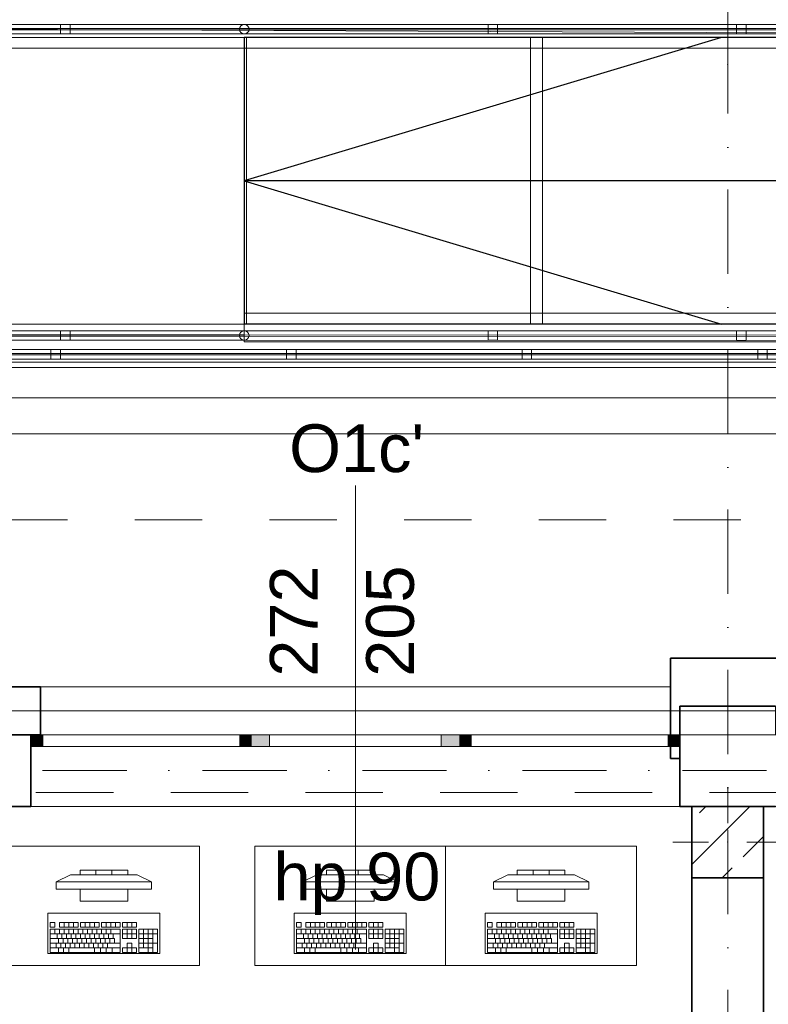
# Model space of a CAD drawing. Header units: millimetres. Extents: x -34676 to 172266, y 39940 to 476087.
# Tile 115 of 256: x 31871 to 35009, y 288794 to 292917. Entities that reach past the tile are written whole.
import ezdxf

# ---------------------------------------------------------------- set-up
doc = ezdxf.new("R2010")
doc.units = ezdxf.units.MM
doc.header["$MEASUREMENT"] = 0
doc.linetypes.add('Kropki i Kreski', pattern=[6.702778, 3.527778, -1.763889, 0, -1.411111])
doc.linetypes.add('Przerywana', pattern=[5.644444, 2.822222, -2.822222])
for name, color, linetype in [('#podkład', 252, 'Continuous'), ('- A - ocieplenie', 7, 'Continuous'), ('2D - Rysunki i Obrazki', 7, 'Continuous'), ('balustrada', 7, 'Continuous'), ('Konstrukcja - Belki', 7, 'Continuous'), ('Konstrukcja - Siatka mod', 7, 'Continuous'), ('Konstrukcja - Stropy', 7, 'Continuous'), ('Konstrukcja - Słupy', 7, 'Continuous'), ('Konstrukcja - Ściany nośne wew..P', 7, 'Continuous'), ('Konstrukcja - Ściany zewnętrzne', 7, 'Continuous'), ('Okna Archicada', 7, 'Continuous'), ('Wnętrze - Umeblowanie', 7, 'Continuous'), ('z JAN', 7, 'Continuous'), ('Znaczniki okien Archicada', 7, 'Continuous')]:
    doc.layers.add(name, color=color, linetype=linetype)
doc.styles.add('STYL_AUTOMATYCZNY_1', font='arial.ttf')

# ---------------------------------------------------------------- blocks, each defined once
blk = doc.blocks.new('UHYGFFFF')
at = {"layer": 'Konstrukcja - Słupy', "linetype": 'Continuous', "lineweight": 25}
h = blk.add_hatch(dxfattribs=at)
h.set_pattern_fill('Beton_zbrojony_0002', color=252, style=0, pattern_type=2)
h.set_pattern_definition([(45, (-208051.03, 672090.37), (-183.84776, 183.84776), []), (45, (-208142.95, 672182.3), (-183.84776, 183.84776), [195, -65])])
h.paths.add_polyline_path([(34297.6, 395462.6), (34597.6, 395462.6), (34597.6, 395762.6), (34297.6, 395762.6)])
at = {"layer": 'Okna Archicada', "linetype": 'Continuous', "lineweight": 13}
for points in [[(31527.6, 396062.6), (31527.6, 396012.6), (31577.6, 396012.6), (31577.6, 396062.6)], [(32452.6, 396012.6), (32452.6, 396062.6), (32402.6, 396062.6), (32402.6, 396012.6)], [(32452.6, 396062.6), (32452.6, 396012.6), (32527.6, 396012.6), (32527.6, 396062.6)], [(33322.6, 396012.6), (33322.6, 396062.6), (33247.6, 396062.6), (33247.6, 396012.6)], [(33322.6, 396062.6), (33322.6, 396012.6), (33372.6, 396012.6), (33372.6, 396062.6)], [(34247.6, 396012.6), (34247.6, 396062.6), (34197.6, 396062.6), (34197.6, 396012.6)]]:
    blk.add_hatch(color=252, dxfattribs=at).paths.add_polyline_path(points)
at = {"layer": '- A - ocieplenie', "color": 252, "linetype": 'Continuous', "lineweight": 35, "ltscale": 100}
for p, q in [((31567.6, 396212.6), (31567.6, 396262.6)), ((34207.6, 396212.6), (34207.6, 396262.6)), ((31567.6, 396062.6), (31567.6, 396212.6)), ((34207.6, 396062.6), (34207.6, 396212.6))]:
    blk.add_line(p, q, dxfattribs=at)
at = {"layer": '- A - ocieplenie', "color": 252, "linetype": 'Continuous', "lineweight": 20, "ltscale": 100, "flags": 128}
for points in [[(47729.9, 397472.6), (22827.3, 397472.6)], [(22827.4, 397322.6), (47729.9, 397322.6)]]:
    blk.add_lwpolyline(points, dxfattribs=at)
at = {"layer": '- A - ocieplenie', "color": 252, "linetype": 'Continuous', "lineweight": 35, "ltscale": 100, "flags": 128}
for points in [[(34207.6, 396382.6), (34207.6, 396262.6)], [(34687.6, 396382.6), (34207.6, 396382.6)], [(31567.6, 396262.6), (31347.6, 396262.6)], [(34247.6, 396062.6), (34247.6, 396182.6)], [(34247.6, 396182.6), (34647.6, 396182.6)], [(31347.6, 396062.6), (31567.6, 396062.6)], [(34207.6, 396062.6), (34207.6, 395962.6)], [(34247.6, 395962.6), (34247.6, 396062.6)], [(34207.6, 395962.6), (34247.6, 395962.6)]]:
    blk.add_lwpolyline(points, dxfattribs=at)
at = {"color": 252, "linetype": 'Continuous', "lineweight": 25, "ltscale": 100}
for p, q in [((32421.8, 398982.2), (32421.8, 397782.2)), ((38671.8, 398982.2), (32421.8, 398982.2)), ((34421.8, 398982.2), (32421.8, 398382.2)), ((38671.8, 398382.2), (32421.8, 398382.2)), ((32421.8, 398382.2), (34421.8, 397782.2)), ((38671.8, 397782.2), (32421.8, 397782.2))]:
    blk.add_line(p, q, dxfattribs=at)
at = {"layer": '2D - Rysunki i Obrazki', "color": 252, "linetype": 'Continuous', "lineweight": 13, "ltscale": 100}
blk.add_line((49117.6, 396162.6), (22777.8, 396162.6), dxfattribs=at)
at = {"layer": 'balustrada', "color": 252, "linetype": 'Continuous', "lineweight": 13, "ltscale": 100}
for p, q in [((32421.8, 399036.7), (30921.8, 399036.7)), ((32421.8, 399036.7), (30921.8, 399036.7)), ((32421.8, 399036.7), (30921.8, 399036.7)), ((32421.8, 399019.2), (30921.8, 399019.2)), ((32421.8, 399019.2), (30921.8, 399019.2)), ((32421.8, 399019.2), (30921.8, 399019.2)), ((32421.8, 399019.2), (30921.8, 399019.2)), ((30921.8, 399014.2), (32421.8, 399014.2)), ((30921.8, 399014.2), (32421.8, 399014.2)), ((30921.8, 399014.2), (32421.8, 399014.2)), ((30921.8, 399014.2), (32421.8, 399014.2)), ((38671.8, 399036.7), (32421.8, 399036.7)), ((38671.8, 399036.7), (32421.8, 399036.7)), ((38671.8, 399036.7), (32421.8, 399036.7)), ((38671.8, 399019.2), (32421.8, 399019.2)), ((38671.8, 399019.2), (32421.8, 399019.2)), ((38671.8, 399019.2), (32421.8, 399019.2)), ((38671.8, 399019.2), (32421.8, 399019.2)), ((32421.8, 399014.2), (38671.8, 399014.2)), ((32421.8, 399014.2), (38671.8, 399014.2)), ((32421.8, 399014.2), (38671.8, 399014.2)), ((32421.8, 399014.2), (38671.8, 399014.2)), ((30921.8, 398996.7), (32421.8, 398996.7)), ((30921.8, 398996.7), (32421.8, 398996.7)), ((30921.8, 398996.7), (32421.8, 398996.7)), ((32421.8, 398996.7), (38671.8, 398996.7)), ((32421.8, 398996.7), (38671.8, 398996.7)), ((32421.8, 398996.7), (38671.8, 398996.7)), ((32421.8, 397754.2), (30921.8, 397754.2)), ((32421.8, 397754.2), (30921.8, 397754.2)), ((32421.8, 397754.2), (30921.8, 397754.2)), ((32421.8, 397736.7), (30921.8, 397736.7)), ((32421.8, 397736.7), (30921.8, 397736.7)), ((32421.8, 397736.7), (30921.8, 397736.7)), ((32421.8, 397736.7), (30921.8, 397736.7)), ((32421.7, 397754.2), (32421.7, 397714.2)), ((38671.7, 397752.8), (32421.7, 397754.2)), ((32421.8, 397714.2), (32421.8, 397754.2)), ((32421.8, 397714.2), (32421.8, 397754.2)), ((32421.8, 397714.2), (32421.8, 397754.2)), ((32421.8, 397731.7), (32421.8, 397736.7)), ((32421.8, 397731.7), (32421.8, 397736.7)), ((32421.8, 397731.7), (32421.8, 397736.7)), ((32421.8, 397731.7), (32421.8, 397736.7)), ((30921.8, 397731.7), (32421.8, 397731.7)), ((30921.8, 397731.7), (32421.8, 397731.7)), ((30921.8, 397731.7), (32421.8, 397731.7)), ((30921.8, 397731.7), (32421.8, 397731.7)), ((30921.8, 397714.2), (32421.8, 397714.2)), ((30921.8, 397714.2), (32421.8, 397714.2)), ((30921.8, 397714.2), (32421.8, 397714.2)), ((32421.7, 397714.2), (38671.7, 397712.8)), ((24717.3, 397653.1), (40517.6, 397653.1)), ((24717.3, 397653.1), (40517.6, 397653.1)), ((24717.3, 397653.1), (40517.6, 397653.1)), ((24717.3, 397653.1), (40517.6, 397653.1)), ((40517.6, 397658.1), (24722.3, 397658.1)), ((40517.6, 397658.1), (24722.3, 397658.1)), ((40517.6, 397658.1), (24722.3, 397658.1)), ((40517.6, 397658.1), (24722.3, 397658.1)), ((40517.6, 397675.6), (24739.8, 397675.6)), ((40517.6, 397675.6), (24739.8, 397675.6)), ((40517.6, 397675.6), (24739.8, 397675.6)), ((24699.8, 397635.6), (40517.6, 397635.6)), ((24699.8, 397635.6), (40517.6, 397635.6)), ((24699.8, 397635.6), (40517.6, 397635.6))]:
    blk.add_line(p, q, dxfattribs=at)
at = {"layer": 'balustrada', "color": 252, "linetype": 'Continuous', "lineweight": 13, "ltscale": 100, "flags": 128}
for points in [[(31691.8, 398996.7), (31691.8, 399036.7), (31651.8, 399036.7), (31651.8, 398996.7)], [(33483.4, 398996.7), (33483.4, 399036.7), (33443.4, 399036.7), (33443.4, 398996.7)], [(34525.1, 398996.7), (34525.1, 399036.7), (34485.1, 399036.7), (34485.1, 398996.7)], [(31651.8, 397754.2), (31651.8, 397714.2), (31691.8, 397714.2), (31691.8, 397754.2)], [(32421.7, 397754.2), (32421.7, 397714.2), (38671.7, 397712.8), (38671.7, 397752.8)], [(32421.7, 397754.2), (32421.7, 397714.2), (38671.7, 397712.8), (38671.7, 397752.8)], [(32421.7, 397736.7), (32421.7, 397731.7), (38671.7, 397730.3), (38671.7, 397735.3)], [(32421.7, 397736.7), (32421.7, 397731.7), (38671.7, 397730.3), (38671.7, 397735.3)], [(32421.7, 397736.7), (32421.7, 397731.7), (38671.7, 397730.3), (38671.7, 397735.3)], [(32421.7, 397736.7), (32421.7, 397731.7), (38671.7, 397730.3), (38671.7, 397735.3)], [(33443.4, 397754), (33443.4, 397714), (33483.4, 397714), (33483.4, 397754)], [(34485.1, 397753.8), (34485.1, 397713.8), (34525.1, 397713.8), (34525.1, 397753.8)], [(31651.3, 397635.6), (31651.3, 397675.6), (31611.3, 397675.6), (31611.3, 397635.6)], [(32638.7, 397635.6), (32638.7, 397675.6), (32598.7, 397675.6), (32598.7, 397635.6)], [(33626, 397635.6), (33626, 397675.6), (33586, 397675.6), (33586, 397635.6)], [(34613.4, 397635.6), (34613.4, 397675.6), (34573.4, 397675.6), (34573.4, 397635.6)]]:
    blk.add_lwpolyline(points, close=True, dxfattribs=at)
for points in [[(32421.8, 399036.7, 1), (32421.8, 398996.7, 1)], [(32421.7, 397714.2, 1), (32421.7, 397754.2, 1)]]:
    blk.add_lwpolyline(points, format="xyb", close=True, dxfattribs=at)
at = {"layer": 'balustrada', "color": 252, "linetype": 'Continuous', "lineweight": 18, "ltscale": 100, "flags": 128}
for points in [[(32421.8, 397782.2), (32421.8, 398982.2), (30921.8, 398982.2), (30921.8, 397782.2)], [(33621.8, 397782.2), (33621.8, 398982.2), (32421.8, 398982.2), (32421.8, 397782.2)], [(33671.8, 397782.2), (33671.8, 398982.2), (32431.8, 398982.2), (32431.8, 397782.2)], [(34821.8, 397782.2), (34821.8, 398982.2), (33621.8, 398982.2), (33621.8, 397782.2)]]:
    blk.add_lwpolyline(points, close=True, dxfattribs=at)
at = {"layer": 'Konstrukcja - Belki', "color": 252, "linetype": 'Continuous', "lineweight": 13, "ltscale": 100}
for p, q in [((30921.8, 398936.7), (32421.8, 398936.7)), ((37421.8, 398936.7), (32421.8, 398936.7)), ((38671.8, 397827.2), (32421.8, 397827.2)), ((32421.8, 397827.2), (32421.8, 397707.2)), ((38671.8, 397707.2), (32421.8, 397707.2))]:
    blk.add_line(p, q, dxfattribs=at)
at = {"layer": 'Konstrukcja - Siatka mod', "color": 252, "linetype": 'Kropki i Kreski', "lineweight": 13, "ltscale": 100}
for p, q in [((34447.6, 398868.6), (34447.6, 399868.6)), ((34447.6, 381903.8), (34447.6, 398868.6)), ((20180, 395912.6), (49624.6, 395912.6))]:
    blk.add_line(p, q, dxfattribs=at)
blk.add_point((34447.6, 398868.6), dxfattribs=at)
blk.add_point((34447.6, 398868.6), dxfattribs=at)
at = {"layer": 'Konstrukcja - Stropy', "color": 252, "linetype": 'Continuous', "lineweight": 13, "ltscale": 100, "flags": 128}
for points in [[(30921.8, 397782.2), (32421.8, 397782.2), (32421.8, 398982.2), (30921.8, 398982.2)], [(23047.8, 397622.6), (46547.6, 397622.6), (46547.6, 396062.6), (23047.8, 396062.6)], [(49317.6, 395762.6), (22777.6, 395762.6), (22777.6, 393161.4), (22777.6, 390344), (22777.6, 388030.6), (22777.6, 383282.6), (34297.6, 383282.6), (34297.6, 388332.6), (37597.6, 388332.6), (37597.6, 383282.6), (49317.6, 383282.6)]]:
    blk.add_lwpolyline(points, close=True, dxfattribs=at)
at = {"layer": 'Konstrukcja - Stropy', "color": 252, "linetype": 'Przerywana', "lineweight": 13, "ltscale": 100, "flags": 128}
for points in [[(46547.6, 397472.6), (46547.6, 395820.2), (24022.8, 395820.2), (24022.8, 397472.6)], [(40327.5, 396962), (40327.5, 395820.2), (24022.8, 395820.2), (24022.8, 396962)]]:
    blk.add_lwpolyline(points, close=True, dxfattribs=at)
at = {"layer": 'Konstrukcja - Słupy', "color": 252, "linetype": 'Continuous', "lineweight": 0, "ltscale": 100}
for p, q in [((34447.6, 395692.6), (34447.6, 395842.6)), ((34367.6, 395612.6), (34217.6, 395612.6)), ((34527.6, 395612.6), (34677.6, 395612.6)), ((34447.6, 395532.6), (34447.6, 395382.6))]:
    blk.add_line(p, q, dxfattribs=at)
at = {"layer": 'Konstrukcja - Słupy', "color": 252, "linetype": 'Continuous', "lineweight": 35, "ltscale": 100, "flags": 128}
blk.add_lwpolyline([(34297.6, 395462.6), (34597.6, 395462.6), (34597.6, 395762.6), (34297.6, 395762.6)], close=True, dxfattribs=at)
at = {"layer": 'Konstrukcja - Słupy', "color": 252, "linetype": 'Continuous', "lineweight": 0, "ltscale": 100}
blk.add_point((34447.6, 395612.6), dxfattribs=at)
at = {"layer": 'Konstrukcja - Ściany nośne wew..P', "color": 252, "linetype": 'Continuous', "lineweight": 35, "ltscale": 100, "flags": 128}
for points in [[(34297.6, 395762.6), (34297.6, 392828.6)], [(34597.6, 390812.6), (34597.6, 395462.6)]]:
    blk.add_lwpolyline(points, dxfattribs=at)
at = {"layer": 'Konstrukcja - Ściany zewnętrzne', "color": 252, "linetype": 'Continuous', "lineweight": 35, "ltscale": 100}
for p, q in [((31527.6, 396062.6), (31527.6, 396012.6)), ((34247.6, 396062.6), (34247.6, 396012.6)), ((31527.6, 396012.6), (31527.6, 395762.6)), ((34247.6, 396012.6), (34247.6, 395762.6))]:
    blk.add_line(p, q, dxfattribs=at)
at = {"layer": 'Konstrukcja - Ściany zewnętrzne', "color": 252, "linetype": 'Continuous', "lineweight": 13, "ltscale": 100, "flags": 128}
blk.add_lwpolyline([(34647.6, 396062.6), (34647.6, 396182.6), (34247.6, 396182.6), (34247.6, 396062.6)], dxfattribs=at)
at = {"layer": 'Konstrukcja - Ściany zewnętrzne', "color": 252, "linetype": 'Continuous', "lineweight": 35, "ltscale": 100, "flags": 128}
for points in [[(31527.6, 396062.6), (31387.6, 396062.6)], [(31387.6, 395762.6), (31527.6, 395762.6)], [(34247.6, 395762.6), (34297.6, 395762.6)], [(34597.6, 395762.6), (34647.6, 395762.6)]]:
    blk.add_lwpolyline(points, dxfattribs=at)
at = {"layer": 'Okna Archicada', "color": 252, "linetype": 'Continuous', "lineweight": 13, "ltscale": 100}
for p, q in [((34207.6, 396262.6), (31567.6, 396262.6)), ((34247.6, 396062.6), (31527.6, 396062.6)), ((31527.6, 396062.6), (31577.6, 396062.6)), ((34207.6, 396062.6), (31567.6, 396062.6)), ((31577.6, 396062.6), (31577.6, 396012.6)), ((31577.6, 396062.6), (32402.6, 396062.6)), ((32402.6, 396012.6), (32402.6, 396062.6)), ((32402.6, 396062.6), (32452.6, 396062.6)), ((32452.6, 396062.6), (32527.6, 396062.6)), ((32527.6, 396062.6), (32527.6, 396012.6)), ((32527.6, 396062.6), (33247.6, 396062.6)), ((33247.6, 396012.6), (33247.6, 396062.6)), ((33247.6, 396062.6), (33322.6, 396062.6)), ((33322.6, 396062.6), (33372.6, 396062.6)), ((33372.6, 396062.6), (33372.6, 396012.6)), ((33372.6, 396062.6), (34197.6, 396062.6)), ((34197.6, 396012.6), (34197.6, 396062.6)), ((34197.6, 396062.6), (34247.6, 396062.6)), ((31577.6, 396012.6), (31527.6, 396012.6)), ((32402.6, 396012.6), (31577.6, 396012.6)), ((32452.6, 396012.6), (32402.6, 396012.6)), ((32527.6, 396012.6), (32452.6, 396012.6)), ((33247.6, 396012.6), (32527.6, 396012.6)), ((33322.6, 396012.6), (33247.6, 396012.6)), ((33372.6, 396012.6), (33322.6, 396012.6)), ((34197.6, 396012.6), (33372.6, 396012.6)), ((34247.6, 396012.6), (34197.6, 396012.6)), ((34247.6, 395762.6), (31527.6, 395762.6))]:
    blk.add_line(p, q, dxfattribs=at)
at = {"layer": 'Okna Archicada', "color": 252, "linetype": 'Continuous', "lineweight": 35, "ltscale": 100}
for p, q in [((31567.6, 396212.6), (31567.6, 396262.6)), ((34207.6, 396212.6), (34207.6, 396262.6)), ((31567.6, 396062.6), (31567.6, 396212.6)), ((34207.6, 396062.6), (34207.6, 396212.6)), ((31527.6, 396062.6), (31527.6, 396012.6)), ((31527.6, 396062.6), (31527.6, 396012.6)), ((34247.6, 396062.6), (34247.6, 396012.6)), ((34247.6, 396062.6), (34247.6, 396012.6)), ((31527.6, 396012.6), (31527.6, 395762.6)), ((34247.6, 396012.6), (34247.6, 395762.6))]:
    blk.add_line(p, q, dxfattribs=at)
at = {"layer": 'Wnętrze - Umeblowanie', "color": 252, "linetype": 'Continuous', "lineweight": 13, "ltscale": 100}
for p, q in [((31633.5, 395445.8), (31693.5, 395475.8)), ((31693.5, 395475.8), (31973.5, 395475.8)), ((31933.5, 395495.8), (31733.5, 395495.8)), ((31733.5, 395495.8), (31733.5, 395475.8)), ((31733.5, 395475.8), (31933.5, 395475.8)), ((31800.2, 395475.8), (31800.2, 395495.8)), ((31866.9, 395475.8), (31866.9, 395495.8)), ((31933.5, 395475.8), (31933.5, 395495.8)), ((32033.5, 395445.8), (31973.5, 395475.8)), ((32665.7, 395445.8), (32725.7, 395475.8)), ((32725.7, 395475.8), (33005.7, 395475.8)), ((32965.7, 395495.8), (32765.7, 395495.8)), ((32765.7, 395495.8), (32765.7, 395475.8)), ((32765.7, 395475.8), (32965.7, 395475.8)), ((32832.4, 395475.8), (32832.4, 395495.8)), ((32899.1, 395475.8), (32899.1, 395495.8)), ((32965.7, 395475.8), (32965.7, 395495.8)), ((33065.7, 395445.8), (33005.7, 395475.8)), ((33465.7, 395445.8), (33525.7, 395475.8)), ((33525.7, 395475.8), (33805.7, 395475.8)), ((33765.7, 395495.8), (33565.7, 395495.8)), ((33565.7, 395495.8), (33565.7, 395475.8)), ((33565.7, 395475.8), (33765.7, 395475.8)), ((33632.4, 395475.8), (33632.4, 395495.8)), ((33699.1, 395475.8), (33699.1, 395495.8)), ((33765.7, 395475.8), (33765.7, 395495.8)), ((33865.7, 395445.8), (33805.7, 395475.8)), ((32033.5, 395445.8), (31633.5, 395445.8)), ((31633.5, 395445.8), (31633.5, 395415.8)), ((32033.5, 395415.8), (32033.5, 395445.8)), ((33065.7, 395445.8), (32665.7, 395445.8)), ((32665.7, 395445.8), (32665.7, 395415.8)), ((33065.7, 395415.8), (33065.7, 395445.8)), ((33865.7, 395445.8), (33465.7, 395445.8)), ((33465.7, 395445.8), (33465.7, 395415.8)), ((33865.7, 395415.8), (33865.7, 395445.8)), ((31633.5, 395415.8), (32033.5, 395415.8)), ((31933.5, 395415.8), (31733.5, 395415.8)), ((31733.5, 395415.8), (31733.5, 395365.8)), ((31933.5, 395365.8), (31933.5, 395415.8)), ((32665.7, 395415.8), (33065.7, 395415.8)), ((32965.7, 395415.8), (32765.7, 395415.8)), ((32765.7, 395415.8), (32765.7, 395365.8)), ((32965.7, 395365.8), (32965.7, 395415.8)), ((33465.7, 395415.8), (33865.7, 395415.8)), ((33765.7, 395415.8), (33565.7, 395415.8)), ((33565.7, 395415.8), (33565.7, 395365.8)), ((33765.7, 395365.8), (33765.7, 395415.8)), ((31733.5, 395365.8), (31933.5, 395365.8)), ((32765.7, 395365.8), (32965.7, 395365.8)), ((33565.7, 395365.8), (33765.7, 395365.8)), ((31627.9, 395276.7), (31608.3, 395276.7)), ((31608.3, 395276.7), (31608.3, 395257.3)), ((31627.9, 395257.3), (31627.9, 395276.7)), ((31725.8, 395276.7), (31647.5, 395276.7)), ((31647.5, 395276.7), (31647.5, 395257.3)), ((31667.1, 395257.3), (31667.1, 395276.7)), ((31686.7, 395257.3), (31686.7, 395276.7)), ((31706.2, 395257.3), (31706.2, 395276.7)), ((31725.8, 395257.3), (31725.8, 395276.7)), ((31814, 395276.7), (31735.6, 395276.7)), ((31735.6, 395276.7), (31735.6, 395257.3)), ((31755.2, 395257.3), (31755.2, 395276.7)), ((31774.8, 395257.3), (31774.8, 395276.7)), ((31794.4, 395257.3), (31794.4, 395276.7)), ((31814, 395257.3), (31814, 395276.7)), ((31902.1, 395276.7), (31823.7, 395276.7)), ((31823.7, 395276.7), (31823.7, 395257.3)), ((31843.3, 395257.3), (31843.3, 395276.7)), ((31862.9, 395257.3), (31862.9, 395276.7)), ((31882.5, 395257.3), (31882.5, 395276.7)), ((31902.1, 395257.3), (31902.1, 395276.7)), ((31970.6, 395276.7), (31911.9, 395276.7)), ((31911.9, 395276.7), (31911.9, 395257.3)), ((31931.5, 395257.3), (31931.5, 395276.7)), ((31951, 395257.3), (31951, 395276.7)), ((31970.6, 395257.3), (31970.6, 395276.7)), ((32660.1, 395276.7), (32640.5, 395276.7)), ((32640.5, 395276.7), (32640.5, 395257.3)), ((32660.1, 395257.3), (32660.1, 395276.7)), ((32758, 395276.7), (32679.7, 395276.7)), ((32679.7, 395276.7), (32679.7, 395257.3)), ((32699.3, 395257.3), (32699.3, 395276.7)), ((32718.9, 395257.3), (32718.9, 395276.7)), ((32738.5, 395257.3), (32738.5, 395276.7)), ((32758, 395257.3), (32758, 395276.7)), ((32846.2, 395276.7), (32767.8, 395276.7)), ((32767.8, 395276.7), (32767.8, 395257.3)), ((32787.4, 395257.3), (32787.4, 395276.7)), ((32807, 395257.3), (32807, 395276.7)), ((32826.6, 395257.3), (32826.6, 395276.7)), ((32846.2, 395257.3), (32846.2, 395276.7)), ((32934.3, 395276.7), (32856, 395276.7)), ((32856, 395276.7), (32856, 395257.3)), ((32875.5, 395257.3), (32875.5, 395276.7)), ((32895.1, 395257.3), (32895.1, 395276.7)), ((32914.7, 395257.3), (32914.7, 395276.7)), ((32934.3, 395257.3), (32934.3, 395276.7)), ((33002.8, 395276.7), (32944.1, 395276.7)), ((32944.1, 395276.7), (32944.1, 395257.3)), ((32963.7, 395257.3), (32963.7, 395276.7)), ((32983.2, 395257.3), (32983.2, 395276.7)), ((33002.8, 395257.3), (33002.8, 395276.7)), ((33460.1, 395276.7), (33440.5, 395276.7)), ((33440.5, 395276.7), (33440.5, 395257.3)), ((33460.1, 395257.3), (33460.1, 395276.7)), ((33558, 395276.7), (33479.7, 395276.7)), ((33479.7, 395276.7), (33479.7, 395257.3)), ((33499.3, 395257.3), (33499.3, 395276.7)), ((33518.9, 395257.3), (33518.9, 395276.7)), ((33538.5, 395257.3), (33538.5, 395276.7)), ((33558, 395257.3), (33558, 395276.7)), ((33646.2, 395276.7), (33567.8, 395276.7)), ((33567.8, 395276.7), (33567.8, 395257.3)), ((33587.4, 395257.3), (33587.4, 395276.7)), ((33607, 395257.3), (33607, 395276.7)), ((33626.6, 395257.3), (33626.6, 395276.7)), ((33646.2, 395257.3), (33646.2, 395276.7)), ((33734.3, 395276.7), (33656, 395276.7)), ((33656, 395276.7), (33656, 395257.3)), ((33675.5, 395257.3), (33675.5, 395276.7)), ((33695.1, 395257.3), (33695.1, 395276.7)), ((33714.7, 395257.3), (33714.7, 395276.7)), ((33734.3, 395257.3), (33734.3, 395276.7)), ((33802.8, 395276.7), (33744.1, 395276.7)), ((33744.1, 395276.7), (33744.1, 395257.3)), ((33763.7, 395257.3), (33763.7, 395276.7)), ((33783.2, 395257.3), (33783.2, 395276.7)), ((33802.8, 395257.3), (33802.8, 395276.7)), ((31608.3, 395257.3), (31627.9, 395257.3)), ((31902.1, 395247.7), (31608.3, 395247.7)), ((31608.3, 395247.7), (31608.3, 395150.7)), ((31608.3, 395228.3), (31902.1, 395228.3)), ((31627.9, 395228.3), (31627.9, 395247.7)), ((31637.7, 395208.9), (31637.7, 395228.3)), ((31647.5, 395257.3), (31725.8, 395257.3)), ((31647.5, 395228.3), (31647.5, 395247.7)), ((31657.3, 395208.9), (31657.3, 395228.3)), ((31667.1, 395228.3), (31667.1, 395247.7)), ((31676.9, 395208.9), (31676.9, 395228.3)), ((31686.7, 395228.3), (31686.7, 395247.7)), ((31696.5, 395208.9), (31696.5, 395228.3)), ((31706.2, 395228.3), (31706.2, 395247.7)), ((31716, 395208.9), (31716, 395228.3)), ((31725.8, 395228.3), (31725.8, 395247.7)), ((31735.6, 395257.3), (31814, 395257.3)), ((31735.6, 395208.9), (31735.6, 395228.3)), ((31745.4, 395228.3), (31745.4, 395247.7)), ((31755.2, 395208.9), (31755.2, 395228.3)), ((31765, 395228.3), (31765, 395247.7)), ((31774.8, 395208.9), (31774.8, 395228.3)), ((31784.6, 395228.3), (31784.6, 395247.7)), ((31794.4, 395208.9), (31794.4, 395228.3)), ((31804.2, 395228.3), (31804.2, 395247.7)), ((31814, 395208.9), (31814, 395228.3)), ((31823.7, 395257.3), (31902.1, 395257.3)), ((31823.7, 395228.3), (31823.7, 395247.7)), ((31833.5, 395208.9), (31833.5, 395228.3)), ((31843.3, 395228.3), (31843.3, 395247.7)), ((31853.1, 395208.9), (31853.1, 395228.3)), ((31862.9, 395228.3), (31862.9, 395247.7)), ((31872.7, 395208.9), (31872.7, 395228.3)), ((31902.1, 395150.7), (31902.1, 395247.7)), ((31911.9, 395257.3), (31970.6, 395257.3)), ((31970.6, 395247.7), (31911.9, 395247.7)), ((31911.9, 395247.7), (31911.9, 395208.9)), ((31911.9, 395228.3), (31970.6, 395228.3)), ((31931.5, 395208.9), (31931.5, 395247.7)), ((31951, 395208.9), (31951, 395247.7)), ((31970.6, 395208.9), (31970.6, 395247.7)), ((32058.7, 395247.7), (31980.4, 395247.7)), ((31980.4, 395247.7), (31980.4, 395150.7)), ((31980.4, 395228.3), (32058.7, 395228.3)), ((32000, 395170.1), (32000, 395247.7)), ((32019.6, 395150.7), (32019.6, 395247.7)), ((32039.2, 395150.7), (32039.2, 395247.7)), ((32058.7, 395150.7), (32058.7, 395247.7)), ((32640.5, 395257.3), (32660.1, 395257.3)), ((32934.3, 395247.7), (32640.5, 395247.7)), ((32640.5, 395247.7), (32640.5, 395150.7)), ((32640.5, 395228.3), (32934.3, 395228.3)), ((32660.1, 395228.3), (32660.1, 395247.7)), ((32669.9, 395208.9), (32669.9, 395228.3)), ((32679.7, 395257.3), (32758, 395257.3)), ((32679.7, 395228.3), (32679.7, 395247.7)), ((32689.5, 395208.9), (32689.5, 395228.3)), ((32699.3, 395228.3), (32699.3, 395247.7)), ((32709.1, 395208.9), (32709.1, 395228.3)), ((32718.9, 395228.3), (32718.9, 395247.7)), ((32728.7, 395208.9), (32728.7, 395228.3)), ((32738.5, 395228.3), (32738.5, 395247.7)), ((32748.2, 395208.9), (32748.2, 395228.3)), ((32758, 395228.3), (32758, 395247.7)), ((32767.8, 395257.3), (32846.2, 395257.3)), ((32767.8, 395208.9), (32767.8, 395228.3)), ((32777.6, 395228.3), (32777.6, 395247.7)), ((32787.4, 395208.9), (32787.4, 395228.3)), ((32797.2, 395228.3), (32797.2, 395247.7)), ((32807, 395208.9), (32807, 395228.3)), ((32816.8, 395228.3), (32816.8, 395247.7)), ((32826.6, 395208.9), (32826.6, 395228.3)), ((32836.4, 395228.3), (32836.4, 395247.7)), ((32846.2, 395208.9), (32846.2, 395228.3)), ((32856, 395257.3), (32934.3, 395257.3)), ((32856, 395228.3), (32856, 395247.7)), ((32865.7, 395208.9), (32865.7, 395228.3)), ((32875.5, 395228.3), (32875.5, 395247.7)), ((32885.3, 395208.9), (32885.3, 395228.3)), ((32895.1, 395228.3), (32895.1, 395247.7)), ((32904.9, 395208.9), (32904.9, 395228.3)), ((32934.3, 395150.7), (32934.3, 395247.7)), ((32944.1, 395257.3), (33002.8, 395257.3)), ((33002.8, 395247.7), (32944.1, 395247.7)), ((32944.1, 395247.7), (32944.1, 395208.9)), ((32944.1, 395228.3), (33002.8, 395228.3)), ((32963.7, 395208.9), (32963.7, 395247.7)), ((32983.2, 395208.9), (32983.2, 395247.7)), ((33002.8, 395208.9), (33002.8, 395247.7)), ((33091, 395247.7), (33012.6, 395247.7)), ((33012.6, 395247.7), (33012.6, 395150.7)), ((33012.6, 395228.3), (33091, 395228.3)), ((33032.2, 395170.1), (33032.2, 395247.7)), ((33051.8, 395150.7), (33051.8, 395247.7)), ((33071.4, 395150.7), (33071.4, 395247.7)), ((33091, 395150.7), (33091, 395247.7)), ((33440.5, 395257.3), (33460.1, 395257.3)), ((33734.3, 395247.7), (33440.5, 395247.7)), ((33440.5, 395247.7), (33440.5, 395150.7)), ((33440.5, 395228.3), (33734.3, 395228.3)), ((33460.1, 395228.3), (33460.1, 395247.7)), ((33469.9, 395208.9), (33469.9, 395228.3)), ((33479.7, 395257.3), (33558, 395257.3)), ((33479.7, 395228.3), (33479.7, 395247.7)), ((33489.5, 395208.9), (33489.5, 395228.3)), ((33499.3, 395228.3), (33499.3, 395247.7)), ((33509.1, 395208.9), (33509.1, 395228.3)), ((33518.9, 395228.3), (33518.9, 395247.7)), ((33528.7, 395208.9), (33528.7, 395228.3)), ((33538.5, 395228.3), (33538.5, 395247.7)), ((33548.2, 395208.9), (33548.2, 395228.3)), ((33558, 395228.3), (33558, 395247.7)), ((33567.8, 395257.3), (33646.2, 395257.3)), ((33567.8, 395208.9), (33567.8, 395228.3)), ((33577.6, 395228.3), (33577.6, 395247.7)), ((33587.4, 395208.9), (33587.4, 395228.3)), ((33597.2, 395228.3), (33597.2, 395247.7)), ((33607, 395208.9), (33607, 395228.3)), ((33616.8, 395228.3), (33616.8, 395247.7)), ((33626.6, 395208.9), (33626.6, 395228.3)), ((33636.4, 395228.3), (33636.4, 395247.7)), ((33646.2, 395208.9), (33646.2, 395228.3)), ((33656, 395257.3), (33734.3, 395257.3)), ((33656, 395228.3), (33656, 395247.7)), ((33665.7, 395208.9), (33665.7, 395228.3)), ((33675.5, 395228.3), (33675.5, 395247.7)), ((33685.3, 395208.9), (33685.3, 395228.3)), ((33695.1, 395228.3), (33695.1, 395247.7)), ((33704.9, 395208.9), (33704.9, 395228.3)), ((33734.3, 395150.7), (33734.3, 395247.7)), ((33744.1, 395257.3), (33802.8, 395257.3)), ((33802.8, 395247.7), (33744.1, 395247.7)), ((33744.1, 395247.7), (33744.1, 395208.9)), ((33744.1, 395228.3), (33802.8, 395228.3)), ((33763.7, 395208.9), (33763.7, 395247.7)), ((33783.2, 395208.9), (33783.2, 395247.7)), ((33802.8, 395208.9), (33802.8, 395247.7)), ((33891, 395247.7), (33812.6, 395247.7)), ((33812.6, 395247.7), (33812.6, 395150.7)), ((33812.6, 395228.3), (33891, 395228.3)), ((33832.2, 395170.1), (33832.2, 395247.7)), ((33851.8, 395150.7), (33851.8, 395247.7)), ((33871.4, 395150.7), (33871.4, 395247.7)), ((33891, 395150.7), (33891, 395247.7)), ((31608.3, 395208.9), (31877.6, 395208.9)), ((31608.3, 395189.5), (31902.1, 395189.5)), ((31632.8, 395170.1), (31632.8, 395189.5)), ((31642.6, 395189.5), (31642.6, 395208.9)), ((31652.4, 395170.1), (31652.4, 395189.5)), ((31662.2, 395189.5), (31662.2, 395208.9)), ((31672, 395170.1), (31672, 395189.5)), ((31681.8, 395189.5), (31681.8, 395208.9)), ((31691.6, 395170.1), (31691.6, 395189.5)), ((31701.4, 395189.5), (31701.4, 395208.9)), ((31711.1, 395170.1), (31711.1, 395189.5)), ((31720.9, 395189.5), (31720.9, 395208.9)), ((31730.7, 395170.1), (31730.7, 395189.5)), ((31740.5, 395189.5), (31740.5, 395208.9)), ((31750.3, 395170.1), (31750.3, 395189.5)), ((31760.1, 395189.5), (31760.1, 395208.9)), ((31769.9, 395170.1), (31769.9, 395189.5)), ((31779.7, 395189.5), (31779.7, 395208.9)), ((31789.5, 395170.1), (31789.5, 395189.5)), ((31799.3, 395189.5), (31799.3, 395208.9)), ((31809.1, 395170.1), (31809.1, 395189.5)), ((31818.9, 395189.5), (31818.9, 395208.9)), ((31828.6, 395170.1), (31828.6, 395189.5)), ((31838.4, 395189.5), (31838.4, 395208.9)), ((31848.2, 395170.1), (31848.2, 395189.5)), ((31858, 395189.5), (31858, 395208.9)), ((31877.6, 395189.5), (31877.6, 395208.9)), ((31911.9, 395208.9), (31970.6, 395208.9)), ((31951, 395189.5), (31931.5, 395189.5)), ((31931.5, 395189.5), (31931.5, 395170.1)), ((31951, 395170.1), (31951, 395189.5)), ((31980.4, 395208.9), (32039.2, 395208.9)), ((31980.4, 395189.5), (32058.7, 395189.5)), ((32640.5, 395208.9), (32909.8, 395208.9)), ((32640.5, 395189.5), (32934.3, 395189.5)), ((32665, 395170.1), (32665, 395189.5)), ((32674.8, 395189.5), (32674.8, 395208.9)), ((32684.6, 395170.1), (32684.6, 395189.5)), ((32694.4, 395189.5), (32694.4, 395208.9)), ((32704.2, 395170.1), (32704.2, 395189.5)), ((32714, 395189.5), (32714, 395208.9)), ((32723.8, 395170.1), (32723.8, 395189.5)), ((32733.6, 395189.5), (32733.6, 395208.9)), ((32743.3, 395170.1), (32743.3, 395189.5)), ((32753.1, 395189.5), (32753.1, 395208.9)), ((32762.9, 395170.1), (32762.9, 395189.5)), ((32772.7, 395189.5), (32772.7, 395208.9)), ((32782.5, 395170.1), (32782.5, 395189.5)), ((32792.3, 395189.5), (32792.3, 395208.9)), ((32802.1, 395170.1), (32802.1, 395189.5)), ((32811.9, 395189.5), (32811.9, 395208.9)), ((32821.7, 395170.1), (32821.7, 395189.5)), ((32831.5, 395189.5), (32831.5, 395208.9)), ((32841.3, 395170.1), (32841.3, 395189.5)), ((32851.1, 395189.5), (32851.1, 395208.9)), ((32860.8, 395170.1), (32860.8, 395189.5)), ((32870.6, 395189.5), (32870.6, 395208.9)), ((32880.4, 395170.1), (32880.4, 395189.5)), ((32890.2, 395189.5), (32890.2, 395208.9)), ((32909.8, 395189.5), (32909.8, 395208.9)), ((32944.1, 395208.9), (33002.8, 395208.9)), ((32983.2, 395189.5), (32963.7, 395189.5)), ((32963.7, 395189.5), (32963.7, 395170.1)), ((32983.2, 395170.1), (32983.2, 395189.5)), ((33012.6, 395208.9), (33071.4, 395208.9)), ((33012.6, 395189.5), (33091, 395189.5)), ((33440.5, 395208.9), (33709.8, 395208.9)), ((33440.5, 395189.5), (33734.3, 395189.5)), ((33465, 395170.1), (33465, 395189.5)), ((33474.8, 395189.5), (33474.8, 395208.9)), ((33484.6, 395170.1), (33484.6, 395189.5)), ((33494.4, 395189.5), (33494.4, 395208.9)), ((33504.2, 395170.1), (33504.2, 395189.5)), ((33514, 395189.5), (33514, 395208.9)), ((33523.8, 395170.1), (33523.8, 395189.5)), ((33533.6, 395189.5), (33533.6, 395208.9)), ((33543.3, 395170.1), (33543.3, 395189.5)), ((33553.1, 395189.5), (33553.1, 395208.9)), ((33562.9, 395170.1), (33562.9, 395189.5)), ((33572.7, 395189.5), (33572.7, 395208.9)), ((33582.5, 395170.1), (33582.5, 395189.5)), ((33592.3, 395189.5), (33592.3, 395208.9)), ((33602.1, 395170.1), (33602.1, 395189.5)), ((33611.9, 395189.5), (33611.9, 395208.9)), ((33621.7, 395170.1), (33621.7, 395189.5)), ((33631.5, 395189.5), (33631.5, 395208.9)), ((33641.3, 395170.1), (33641.3, 395189.5)), ((33651.1, 395189.5), (33651.1, 395208.9)), ((33660.8, 395170.1), (33660.8, 395189.5)), ((33670.6, 395189.5), (33670.6, 395208.9)), ((33680.4, 395170.1), (33680.4, 395189.5)), ((33690.2, 395189.5), (33690.2, 395208.9)), ((33709.8, 395189.5), (33709.8, 395208.9)), ((33744.1, 395208.9), (33802.8, 395208.9)), ((33783.2, 395189.5), (33763.7, 395189.5)), ((33763.7, 395189.5), (33763.7, 395170.1)), ((33783.2, 395170.1), (33783.2, 395189.5)), ((33812.6, 395208.9), (33871.4, 395208.9)), ((33812.6, 395189.5), (33891, 395189.5)), ((31608.3, 395170.1), (31902.1, 395170.1)), ((31608.3, 395150.7), (31902.1, 395150.7)), ((31642.6, 395150.7), (31642.6, 395170.1)), ((31664.6, 395150.7), (31664.6, 395170.1)), ((31686.7, 395150.7), (31686.7, 395170.1)), ((31794.4, 395150.7), (31794.4, 395170.1)), ((31818.9, 395150.7), (31818.9, 395170.1)), ((31843.3, 395150.7), (31843.3, 395170.1)), ((31867.8, 395150.7), (31867.8, 395170.1)), ((31931.5, 395170.1), (31911.9, 395170.1)), ((31911.9, 395170.1), (31911.9, 395150.7)), ((31911.9, 395150.7), (31970.6, 395150.7)), ((31931.5, 395150.7), (31931.5, 395170.1)), ((31931.5, 395170.1), (31951, 395170.1)), ((31970.6, 395170.1), (31951, 395170.1)), ((31951, 395150.7), (31951, 395170.1)), ((31970.6, 395150.7), (31970.6, 395170.1)), ((31980.4, 395170.1), (32039.2, 395170.1)), ((31980.4, 395150.7), (32058.7, 395150.7)), ((32640.5, 395170.1), (32934.3, 395170.1)), ((32640.5, 395150.7), (32934.3, 395150.7)), ((32674.8, 395150.7), (32674.8, 395170.1)), ((32696.8, 395150.7), (32696.8, 395170.1)), ((32718.9, 395150.7), (32718.9, 395170.1)), ((32826.6, 395150.7), (32826.6, 395170.1)), ((32851.1, 395150.7), (32851.1, 395170.1)), ((32875.5, 395150.7), (32875.5, 395170.1)), ((32900, 395150.7), (32900, 395170.1)), ((32963.7, 395170.1), (32944.1, 395170.1)), ((32944.1, 395170.1), (32944.1, 395150.7)), ((32944.1, 395150.7), (33002.8, 395150.7)), ((32963.7, 395150.7), (32963.7, 395170.1)), ((32963.7, 395170.1), (32983.2, 395170.1)), ((33002.8, 395170.1), (32983.2, 395170.1)), ((32983.2, 395150.7), (32983.2, 395170.1)), ((33002.8, 395150.7), (33002.8, 395170.1)), ((33012.6, 395170.1), (33071.4, 395170.1)), ((33012.6, 395150.7), (33091, 395150.7)), ((33440.5, 395170.1), (33734.3, 395170.1)), ((33440.5, 395150.7), (33734.3, 395150.7)), ((33474.8, 395150.7), (33474.8, 395170.1)), ((33496.8, 395150.7), (33496.8, 395170.1)), ((33518.9, 395150.7), (33518.9, 395170.1)), ((33626.6, 395150.7), (33626.6, 395170.1)), ((33651.1, 395150.7), (33651.1, 395170.1)), ((33675.5, 395150.7), (33675.5, 395170.1)), ((33700, 395150.7), (33700, 395170.1)), ((33763.7, 395170.1), (33744.1, 395170.1)), ((33744.1, 395170.1), (33744.1, 395150.7)), ((33744.1, 395150.7), (33802.8, 395150.7)), ((33763.7, 395150.7), (33763.7, 395170.1)), ((33763.7, 395170.1), (33783.2, 395170.1)), ((33802.8, 395170.1), (33783.2, 395170.1)), ((33783.2, 395150.7), (33783.2, 395170.1)), ((33802.8, 395150.7), (33802.8, 395170.1)), ((33812.6, 395170.1), (33871.4, 395170.1)), ((33812.6, 395150.7), (33891, 395150.7))]:
    blk.add_line(p, q, dxfattribs=at)
at = {"layer": 'Wnętrze - Umeblowanie', "color": 252, "linetype": 'Continuous', "lineweight": 13, "ltscale": 100, "flags": 128}
for points in [[(31433.5, 395595.8), (32233.5, 395595.8), (32233.5, 395095.8), (31433.5, 395095.8)], [(32465.7, 395595.8), (33265.7, 395595.8), (33265.7, 395095.8), (32465.7, 395095.8)], [(33265.7, 395595.8), (34065.7, 395595.8), (34065.7, 395095.8), (33265.7, 395095.8)], [(31598.5, 395315.8), (31598.5, 395145.8), (32068.5, 395145.8), (32068.5, 395315.8)], [(32630.7, 395315.8), (32630.7, 395145.8), (33100.7, 395145.8), (33100.7, 395315.8)], [(33430.7, 395315.8), (33430.7, 395145.8), (33900.7, 395145.8), (33900.7, 395315.8)]]:
    blk.add_lwpolyline(points, close=True, dxfattribs=at)
at = {"layer": 'z JAN', "color": 252, "linetype": 'Continuous', "lineweight": 13, "ltscale": 100, "flags": 128}
blk.add_lwpolyline([(22872.9, 399056.3), (36171.8, 398994), (36171.8, 397600.5), (24022.8, 397600.5), (22866.4, 397600.5)], close=True, dxfattribs=at)
at = {"layer": 'Znaczniki okien Archicada', "color": 252, "linetype": 'Continuous', "lineweight": 13, "ltscale": 100}
blk.add_line((32887.6, 397105.5), (32887.6, 395162.6), dxfattribs=at)
at = {"layer": 'Znaczniki okien Archicada', "color": 252, "linetype": 'Continuous', "lineweight": 15, "char_height": 200, "attachment_point": 7, "style": 'STYL_AUTOMATYCZNY_1'}
for s, insert in [("\\A1;{\\pql;\\pt0;\\fArial|b0|i0|c238|p0;\\W1.000000;O1c'\\fArial|b0|i0|c238|p0;\\W1.000000;\\fArial|b0|i0|c238|p0;\\W1.000000;\\fArial|b0|i0|c238|p0;\\W1.000000;}", (32609.9, 397159.3)), ('\\A1;{\\pql;\\pt0;\\fArial|b0|i0|c238|p0;\\W1.000000;hp 90\\fArial|b0|i0|c238|p0;\\W1.000000;\\A1{\\H.66x;\\S^  ;}\\fArial|b0|i0|c238|p0;\\W1.000000;\\fArial|b0|i0|c238|p0;\\W1.000000;}', (32544.4, 395308.1))]:
    blk.add_mtext(s, dxfattribs=dict(at, insert=insert))
at = {"layer": 'Znaczniki okien Archicada', "color": 252, "linetype": 'Continuous', "lineweight": 15, "char_height": 200, "attachment_point": 7, "rotation": 90, "style": 'STYL_AUTOMATYCZNY_1'}
for s, insert in [('\\A1;{\\pql;\\pt0;\\fArial|b0|i0|c238|p0;\\W1.000000;272\\fArial|b0|i0|c238|p0;\\W1.000000;\\A1{\\H.66x;\\S^  ;}\\fArial|b0|i0|c238|p0;\\W1.000000;\\fArial|b0|i0|c238|p0;\\W1.000000;}', (32787.6, 396305)), ('\\A1;{\\pql;\\pt0;\\fArial|b0|i0|c238|p0;\\W1.000000;205\\fArial|b0|i0|c238|p0;\\W1.000000;\\A1{\\H.66x;\\S^  ;}\\fArial|b0|i0|c238|p0;\\W1.000000;\\fArial|b0|i0|c238|p0;\\W1.000000;}', (33190.9, 396305))]:
    blk.add_mtext(s, dxfattribs=dict(at, insert=insert))

msp = doc.modelspace()

# ---------------------------------------------------------------- block references
at = {"layer": '#podkład'}
msp.add_blockref('UHYGFFFF', (390.9, -106139.9), dxfattribs=at)

doc.saveas('drawing.dxf')
